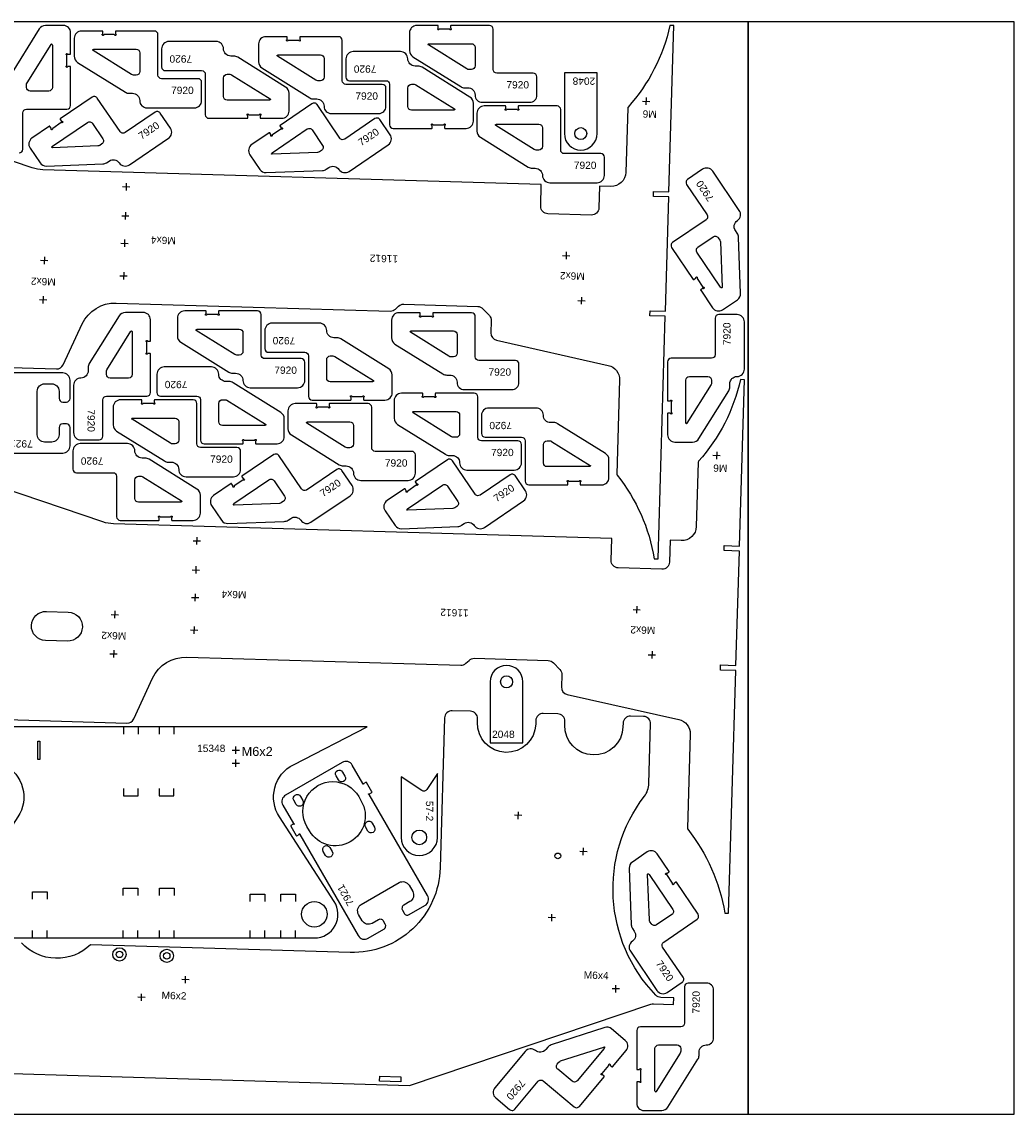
# Model space of a CAD drawing. Header units: millimetres. Extents: x 0 to 3000, y 0 to 1500.
# Tile 3 of 3: x 1637 to 3000, y 0 to 1500. Entities that reach past the tile are written whole.
import ezdxf

# ---------------------------------------------------------------- set-up
doc = ezdxf.new("R2010")
doc.units = ezdxf.units.MM
doc.header["$MEASUREMENT"] = 0
for name, color, linetype, true_color in [('CuttingLine', 18, 'Continuous', 0x000000), ('Gravír', 1, 'Continuous', 0xff0000), ('Offcut', 18, 'Continuous', 0x000000), ('Sheet', 18, 'Continuous', 0x000000)]:
    doc.layers.add(name, color=color, linetype=linetype, true_color=true_color)
doc.styles.add('Arial', font='txt', dxfattribs={"height": 0.2})

msp = doc.modelspace()

# ---------------------------------------------------------------- linework, layer by layer
at = {"color": 7, "true_color": 0xffffff}
for points in [[(1369.8, 1032.7), (1684.7, 1023.3, 0.2997), (1694, 1029.1), (1720.1, 1085.1, -0.2997), (1766.9, 1113.9), (2143.2, 1102.8, 0.198912), (2150.3, 1105.5), (2154.6, 1109.5, -0.198912), (2161.7, 1112.3), (2263.4, 1109.2, -0.198912), (2270.4, 1106.1), (2279.3, 1096.7, -0.198912), (2282, 1089.5), (2281.5, 1072.9, 0.359037), (2289.3, 1062.8), (2442.6, 1028.3, -0.359037), (2458.2, 1008.2), (2454.4, 878.9, 0.177176), (2454.8, 877.6, -0.128909), (2505.6, 762.5), (2511, 762.4), (2520.9, 1095.6), (2499.9, 1096.2), (2500.1, 1103.2), (2521.1, 1102.6), (2525.7, 1259.5), (2504.7, 1260.2), (2504.9, 1267.2), (2525.9, 1266.5), (2532.7, 1494.8), (2527.3, 1495, -0.128983), (2469.8, 1383, 0.177145), (2469.3, 1381.8), (2466.7, 1293.3, -0.414214), (2446.1, 1273.9), (2430.6, 1274.4), (2429.7, 1244.4, -0.414214), (2419.4, 1234.7), (2359.5, 1236.5, -0.414214), (2349.8, 1246.7), (2350.6, 1276.7), (1666.1, 1297, -0.074313), (1651.6, 1299.6), (1260.8, 1431.9, 0.074313)], [(1633.7, 1320, 0.414214), (1638.7, 1325), (1638.7, 1375, -0.414214), (1643.7, 1380), (1699.2, 1380, 0.414214), (1704.2, 1385), (1704.2, 1438, 0.414214), (1703.7, 1438.5), (1700.6, 1438.5, 0.317837), (1700.1, 1438.2, -1.585786), (1698.8, 1439.4, 0.317837), (1699.2, 1439.9), (1699.2, 1454.1, 0.317837), (1698.8, 1454.6, -1.585786), (1700.1, 1455.8, 0.317837), (1700.6, 1455.5), (1703.7, 1455.5, 0.414214), (1704.2, 1456), (1704.2, 1485, 0.414214), (1694.2, 1495), (1669.7, 1495, 0.258618), (1661.2, 1490.3), (1620.2, 1424.6, 0.140541)], [(1466.6, 546.4), (1781.5, 537, 0.2997), (1790.9, 542.8), (1816.9, 598.8, -0.2997), (1863.7, 627.6), (2240, 616.5, 0.198912), (2247.2, 619.2), (2251.4, 623.2, -0.198912), (2258.6, 626), (2360.2, 622.9, -0.198912), (2367.2, 619.8), (2376.1, 610.4, -0.198912), (2378.8, 603.2), (2378.3, 586.6, 0.359037), (2386.1, 576.5), (2539.5, 542, -0.359037), (2555.1, 521.9), (2551.3, 392.6, 0.177176), (2551.7, 391.3, -0.128909), (2602.5, 276.2), (2607.8, 276.1), (2617.7, 609.3), (2596.7, 609.9), (2596.9, 616.9), (2617.9, 616.3), (2622.6, 773.2), (2601.6, 773.9), (2601.8, 780.9), (2622.8, 780.2), (2629.5, 1008.5), (2624.1, 1008.7, -0.128983), (2566.7, 896.7, 0.177145), (2566.1, 895.5), (2563.5, 807, -0.414214), (2542.9, 787.6), (2527.4, 788.1), (2526.6, 758.1, -0.414214), (2516.3, 748.4), (2456.3, 750.2, -0.414214), (2446.6, 760.4), (2447.5, 790.4), (1763, 810.7, -0.074313), (1748.4, 813.3), (1357.6, 945.6, 0.074313)], [(1532.9, 907.9), (1693.4, 907.9, 0.414214), (1703.4, 917.9), (1703.4, 942.9, 0.414214), (1698.4, 947.9), (1693.4, 947.9, 0.414214), (1688.4, 942.9), (1688.4, 932.9, -0.414214), (1678.4, 922.9), (1668.4, 922.9, -0.414214), (1658.4, 932.9), (1658.4, 992.9, -0.414214), (1668.4, 1002.9), (1678.4, 1002.9, -0.414214), (1688.4, 992.9), (1688.4, 982.9, 0.414214), (1693.4, 977.9), (1698.4, 977.9, 0.414214), (1703.4, 982.9), (1703.4, 1007.9, 0.414214), (1693.4, 1017.9), (1533.2, 1017.9, 0.267949)], [(1501.7, 59.3), (2169.5, 39.5), (2501.1, 151.1, -0.088784), (2504.6, 151.6), (2532.4, 150.8), (2532.7, 159.8), (2514.8, 160.3, -0.195996), (2507.9, 163.4, -0.370573), (2492.2, 436.6, 0.156999), (2498.4, 454), (2500.8, 535.9, 0.414214), (2491.1, 546.2), (2473.3, 546.7, 0.414214), (2463, 537), (2462.8, 532, -1), (2382.9, 534.4), (2383, 539.4, 0.414214), (2373.3, 549.7), (2353.3, 550.3, 0.414214), (2343, 540.6), (2342.9, 535.6, -1), (2262.9, 538), (2263.1, 543, 0.414214), (2253.4, 553.2), (2228.2, 554, 0.414214), (2217.9, 544.3), (2211.8, 338.4, -0.414214), (2088.3, 222), (1731.6, 232.6, -0.421053), (1636.7, 235.4)]]:
    msp.add_lwpolyline(points, format="xyb", dxfattribs=at)
for points in [[(1709.2, 1452.9, 0.258618), (1713.9, 1444.4), (1779.5, 1403.4, 0.140541), (1784.8, 1401.9), (1789.2, 1401.9, -0.414214), (1799.2, 1391.9, 0.414214), (1809.2, 1381.9), (1874.2, 1381.9, 0.414214), (1884.2, 1391.9), (1884.2, 1416.9, 0.414214), (1879.2, 1421.9), (1829.2, 1421.9, -0.414214), (1824.2, 1426.9), (1824.2, 1482.4, 0.414214), (1819.2, 1487.4), (1766.2, 1487.4, 0.414214), (1765.7, 1486.9), (1765.7, 1483.8, 0.317837), (1766, 1483.3, -1.585786), (1764.7, 1482, 0.317837), (1764.2, 1482.4), (1750.1, 1482.4, 0.317837), (1749.6, 1482, -1.585786), (1748.3, 1483.3, 0.317837), (1748.7, 1483.8), (1748.7, 1486.9, 0.414214), (1748.2, 1487.4), (1719.2, 1487.4, 0.414214), (1709.2, 1477.4)], [(2169.6, 1460.5, 0.258618), (2174.3, 1452.1), (2240, 1411, 0.140541), (2245.3, 1409.5), (2249.6, 1409.5, -0.414214), (2259.6, 1399.5, 0.414214), (2269.6, 1389.5), (2334.6, 1389.5, 0.414214), (2344.6, 1399.5), (2344.6, 1424.5, 0.414214), (2339.6, 1429.5), (2289.6, 1429.5, -0.414214), (2284.6, 1434.5), (2284.6, 1490, 0.414214), (2279.6, 1495), (2226.6, 1495, 0.414214), (2226.1, 1494.5), (2226.1, 1491.4, 0.317837), (2226.4, 1490.9, -1.585786), (2225.2, 1489.7, 0.317837), (2224.7, 1490), (2210.5, 1490, 0.317837), (2210, 1489.7, -1.585786), (2208.8, 1490.9, 0.317837), (2209.1, 1491.4), (2209.1, 1494.5, 0.414214), (2208.6, 1495), (2179.6, 1495, 0.414214), (2169.6, 1485)], [(2004.2, 1402, 0.258618), (1999.5, 1410.5), (1933.8, 1451.5, 0.140541), (1928.5, 1453), (1924.2, 1453, -0.414214), (1914.2, 1463, 0.414214), (1904.2, 1473), (1839.2, 1473, 0.414214), (1829.2, 1463), (1829.2, 1438, 0.414214), (1834.2, 1433), (1884.2, 1433, -0.414214), (1889.2, 1428), (1889.2, 1372.5, 0.414214), (1894.2, 1367.5), (1947.2, 1367.5, 0.414214), (1947.7, 1368), (1947.7, 1371.1, 0.317837), (1947.3, 1371.6, -1.585786), (1948.6, 1372.9, 0.317837), (1949.1, 1372.5), (1963.2, 1372.5, 0.317837), (1963.7, 1372.9, -1.585786), (1965, 1371.6, 0.317837), (1964.7, 1371.1), (1964.7, 1368, 0.414214), (1965.2, 1367.5), (1994.2, 1367.5, 0.414214), (2004.2, 1377.5)], [(1962.3, 1445.1, 0.258618), (1967, 1436.7), (2032.7, 1395.6, 0.140541), (2038, 1394.1), (2042.3, 1394.1, -0.414214), (2052.3, 1384.1, 0.414214), (2062.3, 1374.1), (2127.3, 1374.1, 0.414214), (2137.3, 1384.1), (2137.3, 1409.1, 0.414214), (2132.3, 1414.1), (2082.3, 1414.1, -0.414214), (2077.3, 1419.1), (2077.3, 1474.6, 0.414214), (2072.3, 1479.6), (2019.3, 1479.6, 0.414214), (2018.8, 1479.1), (2018.8, 1476, 0.317837), (2019.1, 1475.5, -1.585786), (2017.8, 1474.3, 0.317837), (2017.4, 1474.6), (2003.2, 1474.6, 0.317837), (2002.7, 1474.3, -1.585786), (2001.4, 1475.5, 0.317837), (2001.8, 1476), (2001.8, 1479.1, 0.414214), (2001.3, 1479.6), (1972.3, 1479.6, 0.414214), (1962.3, 1469.6)], [(2194.9, 1469, -0.270547), (2196.6, 1470), (2254.6, 1470, -0.414214), (2259.6, 1465), (2259.6, 1439.5, -0.414214), (2254.6, 1434.5), (2251, 1434.5, -0.140541), (2248.4, 1435.3), (2195.5, 1468.3, -0.125244)], [(1678.1, 1469.7, -0.270547), (1679.2, 1468), (1679.2, 1410, -0.414214), (1674.2, 1405), (1648.7, 1405, -0.414214), (1643.7, 1410), (1643.7, 1413.6, -0.140541), (1644.4, 1416.2), (1677.4, 1469.1, -0.125244)], [(1734.4, 1461.4, -0.270547), (1736.2, 1462.4), (1794.2, 1462.4, -0.414214), (1799.2, 1457.4), (1799.2, 1431.9, -0.414214), (1794.2, 1426.9), (1790.6, 1426.9, -0.140541), (1787.9, 1427.6), (1735.1, 1460.6, -0.125244)], [(2257.3, 1388.2, 0.258618), (2252.6, 1396.7), (2186.9, 1437.7, 0.140541), (2181.6, 1439.2), (2177.3, 1439.2, -0.414214), (2167.3, 1449.2, 0.414214), (2157.3, 1459.2), (2092.3, 1459.2, 0.414214), (2082.3, 1449.2), (2082.3, 1424.2, 0.414214), (2087.3, 1419.2), (2137.3, 1419.2, -0.414214), (2142.3, 1414.2), (2142.3, 1358.7, 0.414214), (2147.3, 1353.7), (2200.3, 1353.7, 0.414214), (2200.8, 1354.2), (2200.8, 1357.3, 0.317837), (2200.4, 1357.8, -1.585786), (2201.7, 1359.1, 0.317837), (2202.2, 1358.7), (2216.4, 1358.7, 0.317837), (2216.8, 1359.1, -1.585786), (2218.1, 1357.8, 0.317837), (2217.8, 1357.3), (2217.8, 1354.2, 0.414214), (2218.3, 1353.7), (2247.3, 1353.7, 0.414214), (2257.3, 1363.7)], [(1987.5, 1453.6, -0.270547), (1989.3, 1454.6), (2047.3, 1454.6, -0.414214), (2052.3, 1449.6), (2052.3, 1424.1, -0.414214), (2047.3, 1419.1), (2043.7, 1419.1, -0.140541), (2041, 1419.9), (1988.2, 1452.9, -0.125244)], [(1978.9, 1393.5, -0.270547), (1977.2, 1392.5), (1919.2, 1392.5, -0.414214), (1914.2, 1397.5), (1914.2, 1423, -0.414214), (1919.2, 1428), (1922.7, 1428, -0.140541), (1925.4, 1427.3), (1978.2, 1394.3, -0.125244)], [(2427.3, 1430.2), (2382.3, 1430.2), (2382.3, 1346.5, 1), (2427.3, 1346.5)], [(2232, 1379.7, -0.270547), (2230.3, 1378.7), (2172.3, 1378.7, -0.414214), (2167.3, 1383.7), (2167.3, 1409.2, -0.414214), (2172.3, 1414.2), (2175.9, 1414.2, -0.140541), (2178.5, 1413.5), (2231.3, 1380.5, -0.125244)], [(1662.3, 1306.3, 0.258618), (1670.9, 1301.9), (1748.3, 1304.8, 0.140541), (1753.6, 1306.5), (1757.1, 1308.9, -0.414214), (1771, 1306.3, 0.414214), (1784.9, 1303.6), (1838.7, 1340.1, 0.414214), (1841.4, 1354), (1827.3, 1374.7, 0.414214), (1820.4, 1376), (1779, 1347.9, -0.414214), (1772.1, 1349.3), (1740.9, 1395.2, 0.414214), (1734, 1396.5), (1690.1, 1366.8, 0.414214), (1690, 1366.1), (1691.7, 1363.5, 0.317837), (1692.3, 1363.3, -1.585786), (1691.9, 1361.6, 0.317837), (1691.3, 1361.6), (1679.6, 1353.6, 0.317837), (1679.4, 1353.1, -1.585786), (1677.6, 1353.4, 0.317837), (1677.6, 1354), (1675.9, 1356.5, 0.414214), (1675.2, 1356.7), (1651.2, 1340.4, 0.414214), (1648.6, 1326.5)], [(1964, 1297.3, 0.258618), (1972.7, 1293), (2050.1, 1295.9, 0.140541), (2055.3, 1297.6), (2058.9, 1300, -0.414214), (2072.8, 1297.3, 0.414214), (2086.7, 1294.7), (2140.5, 1331.2, 0.414214), (2143.1, 1345), (2129.1, 1365.7, 0.414214), (2122.1, 1367.1), (2080.8, 1339, -0.414214), (2073.8, 1340.3), (2042.7, 1386.3, 0.414214), (2035.7, 1387.6), (1991.9, 1357.8, 0.414214), (1991.7, 1357.2), (1993.5, 1354.6, 0.317837), (1994, 1354.4, -1.585786), (1993.7, 1352.6, 0.317837), (1993.1, 1352.6), (1981.4, 1344.7, 0.317837), (1981.2, 1344.1, -1.585786), (1979.4, 1344.5, 0.317837), (1979.4, 1345.1), (1977.7, 1347.6, 0.414214), (1977, 1347.7), (1953, 1331.5, 0.414214), (1950.3, 1317.6)], [(2262.3, 1350, 0.258618), (2267, 1341.6), (2332.7, 1300.5, 0.140541), (2338, 1299), (2342.3, 1299, -0.414214), (2352.3, 1289, 0.414214), (2362.3, 1279), (2427.3, 1279, 0.414214), (2437.3, 1289), (2437.3, 1314, 0.414214), (2432.3, 1319), (2382.3, 1319, -0.414214), (2377.3, 1324), (2377.3, 1379.5, 0.414214), (2372.3, 1384.5), (2319.3, 1384.5, 0.414214), (2318.8, 1384), (2318.8, 1380.9, 0.317837), (2319.1, 1380.4, -1.585786), (2317.8, 1379.2, 0.317837), (2317.4, 1379.5), (2303.2, 1379.5, 0.317837), (2302.7, 1379.2, -1.585786), (2301.4, 1380.4, 0.317837), (2301.8, 1380.9), (2301.8, 1384, 0.414214), (2301.3, 1384.5), (2272.3, 1384.5, 0.414214), (2262.3, 1374.5)], [(1678.4, 1327.4, -0.270547), (1679.3, 1329.3), (1727.3, 1361.8, -0.414214), (1734.3, 1360.5), (1748.6, 1339.4, -0.414214), (1747.2, 1332.4), (1744.3, 1330.4, -0.140541), (1741.7, 1329.6), (1679.4, 1327.2, -0.125244)], [(1980.2, 1318.5, -0.270547), (1981.1, 1320.3), (2029.1, 1352.9, -0.414214), (2036, 1351.5), (2050.3, 1330.4, -0.414214), (2049, 1323.5), (2046, 1321.5, -0.140541), (2043.4, 1320.6), (1981.2, 1318.3, -0.125244)], [(2287.5, 1358.5, -0.270547), (2289.3, 1359.5), (2347.3, 1359.5, -0.414214), (2352.3, 1354.5), (2352.3, 1329, -0.414214), (2347.3, 1324), (2343.7, 1324, -0.140541), (2341, 1324.8), (2288.2, 1357.8, -0.125244)], [(2619.9, 1118.4, 0.258618), (2624.3, 1127.1), (2621.4, 1204.5, 0.140541), (2619.6, 1209.7), (2617.2, 1213.3, -0.414214), (2619.9, 1227.2, 0.414214), (2622.5, 1241.1), (2586.1, 1294.9, 0.414214), (2572.2, 1297.5), (2551.5, 1283.5, 0.414214), (2550.1, 1276.6), (2578.2, 1235.2, -0.414214), (2576.9, 1228.2), (2530.9, 1197.1, 0.414214), (2529.6, 1190.1), (2559.4, 1146.3, 0.414214), (2560.1, 1146.1), (2562.6, 1147.9, 0.317837), (2562.8, 1148.4, -1.585786), (2564.6, 1148.1, 0.317837), (2564.6, 1147.5), (2572.5, 1135.8, 0.317837), (2573.1, 1135.6, -1.585786), (2572.7, 1133.8, 0.317837), (2572.2, 1133.8), (2569.6, 1132.1, 0.414214), (2569.5, 1131.4), (2585.7, 1107.4, 0.414214), (2599.6, 1104.7)], [(2598.7, 1134.6, -0.270547), (2596.9, 1135.5), (2564.3, 1183.5, -0.414214), (2565.7, 1190.4), (2586.8, 1204.7, -0.414214), (2593.7, 1203.4), (2595.7, 1200.4, -0.140541), (2596.6, 1197.8), (2598.9, 1135.6, -0.125244)], [(1779.4, 1100.9, 0.258618), (1770.9, 1096.2), (1729.9, 1030.6, 0.140541), (1728.4, 1025.3), (1728.4, 1020.9, -0.414214), (1718.4, 1010.9, 0.414214), (1708.4, 1000.9), (1708.4, 935.9, 0.414214), (1718.4, 925.9), (1743.4, 925.9, 0.414214), (1748.4, 930.9), (1748.4, 980.9, -0.414214), (1753.4, 985.9), (1808.9, 985.9, 0.414214), (1813.9, 990.9), (1813.9, 1043.9, 0.414214), (1813.4, 1044.4), (1810.3, 1044.4, 0.317837), (1809.8, 1044.1, -1.585786), (1808.5, 1045.4, 0.317837), (1808.9, 1045.9), (1808.9, 1060, 0.317837), (1808.5, 1060.5, -1.585786), (1809.8, 1061.8, 0.317837), (1810.3, 1061.4), (1813.4, 1061.4, 0.414214), (1813.9, 1061.9), (1813.9, 1090.9, 0.414214), (1803.9, 1100.9)], [(1850.9, 1068.6, 0.258618), (1855.6, 1060.1), (1921.3, 1019.1, 0.140541), (1926.6, 1017.5), (1930.9, 1017.5, -0.414214), (1940.9, 1007.5, 0.414214), (1950.9, 997.5), (2015.9, 997.5, 0.414214), (2025.9, 1007.5), (2025.9, 1032.5, 0.414214), (2020.9, 1037.5), (1970.9, 1037.5, -0.414214), (1965.9, 1042.5), (1965.9, 1098, 0.414214), (1960.9, 1103), (1907.9, 1103, 0.414214), (1907.4, 1102.5), (1907.4, 1099.4, 0.317837), (1907.7, 1099, -1.585786), (1906.5, 1097.7, 0.317837), (1906, 1098), (1891.8, 1098, 0.317837), (1891.3, 1097.7, -1.585786), (1890.1, 1099, 0.317837), (1890.4, 1099.4), (1890.4, 1102.5, 0.414214), (1889.9, 1103), (1860.9, 1103, 0.414214), (1850.9, 1093)], [(2145, 1066.1, 0.258618), (2149.7, 1057.6), (2215.4, 1016.6, 0.140541), (2220.7, 1015), (2225, 1015, -0.414214), (2235, 1005, 0.414214), (2245, 995), (2310, 995, 0.414214), (2320, 1005), (2320, 1030, 0.414214), (2315, 1035), (2265, 1035, -0.414214), (2260, 1040), (2260, 1095.5, 0.414214), (2255, 1100.5), (2202, 1100.5, 0.414214), (2201.5, 1100), (2201.5, 1097, 0.317837), (2201.8, 1096.5, -1.585786), (2200.5, 1095.2, 0.317837), (2200.1, 1095.5), (2185.9, 1095.5, 0.317837), (2185.4, 1095.2, -1.585786), (2184.1, 1096.5, 0.317837), (2184.5, 1097), (2184.5, 1100, 0.414214), (2184, 1100.5), (2155, 1100.5, 0.414214), (2145, 1090.5)], [(2558.5, 923, 0.258618), (2567, 927.7), (2608, 993.4, 0.140541), (2609.5, 998.7), (2609.5, 1003, -0.414214), (2619.5, 1013, 0.414214), (2629.5, 1023), (2629.5, 1088, 0.414214), (2619.5, 1098), (2594.5, 1098, 0.414214), (2589.5, 1093), (2589.5, 1043, -0.414214), (2584.5, 1038), (2529, 1038, 0.414214), (2524, 1033), (2524, 980, 0.414214), (2524.5, 979.5), (2527.6, 979.5, 0.317837), (2528.1, 979.8, -1.585786), (2529.4, 978.5, 0.317837), (2529, 978.1), (2529, 963.9, 0.317837), (2529.4, 963.4, -1.585786), (2528.1, 962.1, 0.317837), (2527.6, 962.5), (2524.5, 962.5, 0.414214), (2524, 962), (2524, 933, 0.414214), (2534, 923)], [(2145.9, 1015.1, 0.258618), (2141.2, 1023.6), (2075.5, 1064.7, 0.140541), (2070.2, 1066.2), (2065.9, 1066.2, -0.414214), (2055.9, 1076.2, 0.414214), (2045.9, 1086.2), (1980.9, 1086.2, 0.414214), (1970.9, 1076.2), (1970.9, 1051.2, 0.414214), (1975.9, 1046.2), (2025.9, 1046.2, -0.414214), (2030.9, 1041.2), (2030.9, 985.7, 0.414214), (2035.9, 980.7), (2088.9, 980.7, 0.414214), (2089.4, 981.2), (2089.4, 984.3, 0.317837), (2089.1, 984.7, -1.585786), (2090.3, 986, 0.317837), (2090.8, 985.7), (2105, 985.7, 0.317837), (2105.5, 986, -1.585786), (2106.7, 984.7, 0.317837), (2106.4, 984.3), (2106.4, 981.2, 0.414214), (2106.9, 980.7), (2135.9, 980.7, 0.414214), (2145.9, 990.7)], [(1787.9, 1075.7, -0.270547), (1788.9, 1073.9), (1788.9, 1015.9, -0.414214), (1783.9, 1010.9), (1758.4, 1010.9, -0.414214), (1753.4, 1015.9), (1753.4, 1019.5, -0.140541), (1754.1, 1022.2), (1787.1, 1075, -0.125244)], [(1876.2, 1077, -0.270547), (1877.9, 1078), (1935.9, 1078, -0.414214), (1940.9, 1073), (1940.9, 1047.5, -0.414214), (1935.9, 1042.5), (1932.3, 1042.5, -0.140541), (1929.7, 1043.3), (1876.8, 1076.3, -0.125244)], [(2170.2, 1074.5, -0.270547), (2172, 1075.5), (2230, 1075.5, -0.414214), (2235, 1070.5), (2235, 1045, -0.414214), (2230, 1040), (2226.4, 1040, -0.140541), (2223.7, 1040.8), (2170.9, 1073.8, -0.125244)], [(2120.6, 1006.7, -0.270547), (2118.9, 1005.7), (2060.9, 1005.7, -0.414214), (2055.9, 1010.7), (2055.9, 1036.2, -0.414214), (2060.9, 1041.2), (2064.5, 1041.2, -0.140541), (2067.1, 1040.4), (2120, 1007.4, -0.125244)], [(1997.7, 955, 0.258618), (1993, 963.5), (1927.3, 1004.5, 0.140541), (1922, 1006.1), (1917.7, 1006.1, -0.414214), (1907.7, 1016.1, 0.414214), (1897.7, 1026.1), (1832.7, 1026.1, 0.414214), (1822.7, 1016.1), (1822.7, 991.1, 0.414214), (1827.7, 986.1), (1877.7, 986.1, -0.414214), (1882.7, 981.1), (1882.7, 925.6, 0.414214), (1887.7, 920.6), (1940.7, 920.6, 0.414214), (1941.2, 921.1), (1941.2, 924.2, 0.317837), (1940.9, 924.6, -1.585786), (1942.2, 925.9, 0.317837), (1942.6, 925.6), (1956.8, 925.6, 0.317837), (1957.3, 925.9, -1.585786), (1958.6, 924.6, 0.317837), (1958.2, 924.2), (1958.2, 921.1, 0.414214), (1958.7, 920.6), (1987.7, 920.6, 0.414214), (1997.7, 930.6)], [(2550, 948.2, -0.270547), (2549, 950), (2549, 1008, -0.414214), (2554, 1013), (2579.5, 1013, -0.414214), (2584.5, 1008), (2584.5, 1004.4, -0.140541), (2583.8, 1001.8), (2550.7, 948.9, -0.125244)], [(2148.5, 955.6, 0.258618), (2153.2, 947.1), (2218.9, 906.1, 0.140541), (2224.2, 904.5), (2228.5, 904.5, -0.414214), (2238.5, 894.5, 0.414214), (2248.5, 884.5), (2313.5, 884.5, 0.414214), (2323.5, 894.5), (2323.5, 919.5, 0.414214), (2318.5, 924.5), (2268.5, 924.5, -0.414214), (2263.5, 929.5), (2263.5, 985, 0.414214), (2258.5, 990), (2205.5, 990, 0.414214), (2205, 989.5), (2205, 986.5, 0.317837), (2205.4, 986, -1.585786), (2204.1, 984.7, 0.317837), (2203.6, 985), (2189.4, 985, 0.317837), (2189, 984.7, -1.585786), (2187.7, 986, 0.317837), (2188, 986.5), (2188, 989.5, 0.414214), (2187.5, 990), (2158.5, 990, 0.414214), (2148.5, 980)], [(1762.7, 946.5, 0.258618), (1767.4, 938), (1833.1, 897, 0.140541), (1838.4, 895.4), (1842.7, 895.4, -0.414214), (1852.7, 885.4, 0.414214), (1862.7, 875.4), (1927.7, 875.4, 0.414214), (1937.7, 885.4), (1937.7, 910.4, 0.414214), (1932.7, 915.4), (1882.7, 915.4, -0.414214), (1877.7, 920.4), (1877.7, 975.9, 0.414214), (1872.7, 980.9), (1819.7, 980.9, 0.414214), (1819.2, 980.4), (1819.2, 977.4, 0.317837), (1819.6, 976.9, -1.585786), (1818.3, 975.6, 0.317837), (1817.8, 975.9), (1803.6, 975.9, 0.317837), (1803.2, 975.6, -1.585786), (1801.9, 976.9, 0.317837), (1802.2, 977.4), (1802.2, 980.4, 0.414214), (1801.7, 980.9), (1772.7, 980.9, 0.414214), (1762.7, 970.9)], [(1972.5, 946.6, -0.270547), (1970.7, 945.6), (1912.7, 945.6, -0.414214), (1907.7, 950.6), (1907.7, 976.1, -0.414214), (1912.7, 981.1), (1916.3, 981.1, -0.140541), (1919, 980.3), (1971.8, 947.3, -0.125244)], [(2002.7, 941.2, 0.258618), (2007.4, 932.7), (2073.1, 891.7, 0.140541), (2078.4, 890.2), (2082.7, 890.2, -0.414214), (2092.7, 880.2, 0.414214), (2102.7, 870.2), (2167.7, 870.2, 0.414214), (2177.7, 880.2), (2177.7, 905.2, 0.414214), (2172.7, 910.2), (2122.7, 910.2, -0.414214), (2117.7, 915.2), (2117.7, 970.7, 0.414214), (2112.7, 975.7), (2059.7, 975.7, 0.414214), (2059.2, 975.2), (2059.2, 972.1, 0.317837), (2059.6, 971.6, -1.585786), (2058.3, 970.3, 0.317837), (2057.8, 970.7), (2043.6, 970.7, 0.317837), (2043.2, 970.3, -1.585786), (2041.9, 971.6, 0.317837), (2042.2, 972.1), (2042.2, 975.2, 0.414214), (2041.7, 975.7), (2012.7, 975.7, 0.414214), (2002.7, 965.7)], [(2173.8, 964, -0.270547), (2175.5, 965), (2233.5, 965, -0.414214), (2238.5, 960), (2238.5, 934.5, -0.414214), (2233.5, 929.5), (2229.9, 929.5, -0.140541), (2227.3, 930.3), (2174.5, 963.3, -0.125244)], [(2443.5, 898.6, 0.258618), (2438.8, 907.1), (2373.1, 948.2, 0.140541), (2367.8, 949.7), (2363.5, 949.7, -0.414214), (2353.5, 959.7, 0.414214), (2343.5, 969.7), (2278.5, 969.7, 0.414214), (2268.5, 959.7), (2268.5, 934.7, 0.414214), (2273.5, 929.7), (2323.5, 929.7, -0.414214), (2328.5, 924.7), (2328.5, 869.2, 0.414214), (2333.5, 864.2), (2386.5, 864.2, 0.414214), (2387, 864.7), (2387, 867.8, 0.317837), (2386.7, 868.2, -1.585786), (2388, 869.5, 0.317837), (2388.4, 869.2), (2402.6, 869.2, 0.317837), (2403.1, 869.5, -1.585786), (2404.4, 868.2, 0.317837), (2404, 867.8), (2404, 864.7, 0.414214), (2404.5, 864.2), (2433.5, 864.2, 0.414214), (2443.5, 874.2)], [(1788, 954.9, -0.270547), (1789.7, 955.9), (1847.7, 955.9, -0.414214), (1852.7, 950.9), (1852.7, 925.4, -0.414214), (1847.7, 920.4), (1844.1, 920.4, -0.140541), (1841.5, 921.2), (1788.7, 954.2, -0.125244)], [(2028, 949.7, -0.270547), (2029.7, 950.7), (2087.7, 950.7, -0.414214), (2092.7, 945.7), (2092.7, 920.2, -0.414214), (2087.7, 915.2), (2084.1, 915.2, -0.140541), (2081.5, 915.9), (2028.7, 948.9, -0.125244)], [(1882.4, 849.9, 0.258618), (1877.7, 858.4), (1812, 899.4, 0.140541), (1806.7, 900.9), (1802.4, 900.9, -0.414214), (1792.4, 910.9, 0.414214), (1782.4, 920.9), (1717.4, 920.9, 0.414214), (1707.4, 910.9), (1707.4, 885.9, 0.414214), (1712.4, 880.9), (1762.4, 880.9, -0.414214), (1767.4, 875.9), (1767.4, 820.4, 0.414214), (1772.4, 815.4), (1825.4, 815.4, 0.414214), (1825.9, 815.9), (1825.9, 819, 0.317837), (1825.6, 819.5, -1.585786), (1826.8, 820.8, 0.317837), (1827.3, 820.4), (1841.5, 820.4, 0.317837), (1842, 820.8, -1.585786), (1843.2, 819.5, 0.317837), (1842.9, 819), (1842.9, 815.9, 0.414214), (1843.4, 815.4), (1872.4, 815.4, 0.414214), (1882.4, 825.4)], [(2418.3, 890.2, -0.270547), (2416.5, 889.2), (2358.5, 889.2, -0.414214), (2353.5, 894.2), (2353.5, 919.7, -0.414214), (2358.5, 924.7), (2362.1, 924.7, -0.140541), (2364.8, 923.9), (2417.6, 890.9, -0.125244)], [(1911.6, 815.5, 0.258618), (1920.2, 811.1), (1997.6, 814, 0.140541), (2002.9, 815.7), (2006.5, 818.1, -0.414214), (2020.3, 815.5, 0.414214), (2034.2, 812.8), (2088, 849.3, 0.414214), (2090.7, 863.2), (2076.7, 883.9, 0.414214), (2069.7, 885.2), (2028.3, 857.1, -0.414214), (2021.4, 858.5), (1990.2, 904.4, 0.414214), (1983.3, 905.7), (1939.4, 876, 0.414214), (1939.3, 875.3), (1941, 872.7, 0.317837), (1941.6, 872.5, -1.585786), (1941.2, 870.7, 0.317837), (1940.7, 870.8), (1928.9, 862.8, 0.317837), (1928.7, 862.3, -1.585786), (1926.9, 862.6, 0.317837), (1927, 863.2), (1925.2, 865.7, 0.414214), (1924.5, 865.9), (1900.5, 849.6, 0.414214), (1897.9, 835.7)], [(2149.9, 808.4, 0.258618), (2158.5, 804), (2235.9, 806.9, 0.140541), (2241.1, 808.6), (2244.7, 811.1, -0.414214), (2258.6, 808.4, 0.414214), (2272.5, 805.7), (2326.3, 842.2, 0.414214), (2329, 856.1), (2314.9, 876.8, 0.414214), (2308, 878.1), (2266.6, 850.1, -0.414214), (2259.7, 851.4), (2228.5, 897.3, 0.414214), (2221.6, 898.7), (2177.7, 868.9, 0.414214), (2177.6, 868.2), (2179.3, 865.7, 0.317837), (2179.8, 865.5, -1.585786), (2179.5, 863.7, 0.317837), (2178.9, 863.7), (2167.2, 855.7, 0.317837), (2167, 855.2, -1.585786), (2165.2, 855.5, 0.317837), (2165.2, 856.1), (2163.5, 858.7, 0.414214), (2162.8, 858.8), (2138.8, 842.5, 0.414214), (2136.1, 828.6)], [(1857.1, 841.5, -0.270547), (1855.4, 840.4), (1797.4, 840.4, -0.414214), (1792.4, 845.4), (1792.4, 870.9, -0.414214), (1797.4, 875.9), (1801, 875.9, -0.140541), (1803.6, 875.2), (1856.5, 842.2, -0.125244)], [(1927.8, 836.6, -0.270547), (1928.6, 838.4), (1976.6, 871, -0.414214), (1983.6, 869.7), (1997.9, 848.6, -0.414214), (1996.6, 841.6), (1993.6, 839.6, -0.140541), (1991, 838.7), (1928.7, 836.4, -0.125244)], [(2166, 829.6, -0.270547), (2166.9, 831.4), (2214.9, 863.9, -0.414214), (2221.8, 862.6), (2236.2, 841.5, -0.414214), (2234.8, 834.6), (2231.9, 832.6, -0.140541), (2229.2, 831.7), (2167, 829.4, -0.125244)], [(1701, 689.5, -1), (1699.8, 649.5), (1669.8, 650.4, -1), (1671, 690.4)], [(2280.4, 510), (2325.4, 510), (2325.4, 593.7, 1), (2280.4, 593.7)], [(1846, 532), (1511.5, 532), (1612.8, 479.9, -0.443873), (1631.9, 408.2), (1556.7, 292.2, 0.594692), (1584, 242), (2039, 242, 0.594692), (2066.2, 292.2), (1991, 408.2, -0.443873), (2010.1, 479.9), (2111.5, 532)], [(2190.8, 286.5, 0.414214), (2194.5, 300.2), (2114.4, 438.9, 0.267949), (2114, 439.1, -1.303225), (2114.2, 440, 0.267949), (2114.7, 440), (2117.9, 441.9, 0.414214), (2118.1, 442.5), (2110.6, 455.5, 0.414214), (2109.9, 455.7), (2106.7, 453.9, 0.267949), (2106.5, 453.5, -1.303225), (2105.5, 453.7, 0.267949), (2105.5, 454.2), (2091, 479.4, 0.414214), (2077.3, 483.1), (1999.4, 438.1, 0.414214), (1995.7, 424.4), (2010.3, 399.2, 0.267949), (2010.7, 399, -1.303225), (2010.5, 398, 0.267949), (2010, 398), (2006.8, 396.2, 0.414214), (2006.6, 395.5), (2014.1, 382.5, 0.414214), (2014.8, 382.4), (2018, 384.2, 0.267949), (2018.2, 384.6, -1.732051), (2019, 384.2), (2099.2, 245.2, 0.414214), (2112.9, 241.5), (2134.5, 254, 0.414214), (2136.4, 260.8), (2133.9, 265.2, 0.414214), (2127, 267), (2118.4, 262, -0.414214), (2104.7, 265.7), (2099.7, 274.3, -0.414214), (2103.4, 288), (2155.3, 318, -0.414214), (2169, 314.3), (2174, 305.7, -0.414214), (2170.3, 292), (2161.7, 287, 0.414214), (2159.8, 280.2), (2162.3, 275.8, 0.414214), (2169.2, 274)], [(2081, 464.2, -1), (2071.9, 458.9), (2068.7, 464.6, -1), (2077.8, 469.8)], [(2208, 467.8), (2193.4, 445.7, -0.414213), (2186.5, 444.3), (2158, 463.2), (2158, 380, 1), (2208, 380)], [(2103.4, 430, -1), (2032.3, 389), (2028.8, 395.1, -1), (2099.9, 436.1)], [(2023, 430.7, -1), (2013.9, 425.4), (2010.7, 431.1, -1), (2019.8, 436.3)], [(2121.5, 394, -1), (2112.4, 388.8), (2109.2, 394.4, -1), (2118.3, 399.7)], [(2063.5, 360.5, -1), (2054.4, 355.3), (2051.2, 360.9, -1), (2060.3, 366.2)], [(2475.7, 346.2, 0.258618), (2471.3, 337.6), (2474.2, 260.2, 0.140541), (2475.9, 254.9), (2478.3, 251.4, -0.414214), (2475.7, 237.5, 0.414214), (2473, 223.6), (2509.5, 169.8, 0.414214), (2523.4, 167.1), (2544.1, 181.2, 0.414214), (2545.4, 188.1), (2517.3, 229.5, -0.414214), (2518.7, 236.4), (2564.6, 267.6, 0.414214), (2565.9, 274.5), (2536.2, 318.4, 0.414214), (2535.5, 318.5), (2532.9, 316.8, 0.317837), (2532.7, 316.3, -1.585786), (2531, 316.6, 0.317837), (2531, 317.2), (2523, 328.9, 0.317837), (2522.5, 329.1, -1.585786), (2522.8, 330.9, 0.317837), (2523.4, 330.9), (2526, 332.6, 0.414214), (2526.1, 333.3), (2509.8, 357.3, 0.414214), (2495.9, 360)], [(2496.8, 330.1, -0.270547), (2498.7, 329.2), (2531.2, 281.2, -0.414214), (2529.9, 274.2), (2508.8, 259.9, -0.414214), (2501.8, 261.3), (2499.8, 264.2, -0.140541), (2499, 266.8), (2496.6, 329.1, -0.125244)], [(2516.1, 5, 0.258618), (2524.6, 9.7), (2565.7, 75.4, 0.140541), (2567.2, 80.7), (2567.2, 85, -0.414214), (2577.2, 95, 0.414214), (2587.2, 105), (2587.2, 170, 0.414214), (2577.2, 180), (2552.2, 180, 0.414214), (2547.2, 175), (2547.2, 125, -0.414214), (2542.2, 120), (2486.7, 120, 0.414214), (2481.7, 115), (2481.7, 62, 0.414214), (2482.2, 61.5), (2485.3, 61.5, 0.317837), (2485.7, 61.8, -1.585786), (2487, 60.6, 0.317837), (2486.7, 60.1), (2486.7, 45.9, 0.317837), (2487, 45.4, -1.585786), (2485.7, 44.2, 0.317837), (2485.3, 44.5), (2482.2, 44.5, 0.414214), (2481.7, 44), (2481.7, 15, 0.414214), (2491.7, 5)], [(2447.2, 117.1, 0.258618), (2437.7, 118.9), (2364.1, 95, 0.140541), (2359.5, 91.9), (2356.7, 88.6, -0.414214), (2342.6, 87.4, 0.414214), (2328.5, 86.1), (2286.8, 36.3, 0.414214), (2288, 22.2), (2307.1, 6.2, 0.414214), (2314.2, 6.8), (2346.3, 45.1, -0.414214), (2353.4, 45.7), (2395.9, 10, 0.414214), (2402.9, 10.7), (2437, 51.3, 0.414214), (2436.9, 52), (2434.6, 53.9, 0.317837), (2434, 54, -1.585786), (2433.8, 55.8, 0.317837), (2434.4, 55.9), (2443.5, 66.8, 0.317837), (2443.5, 67.4, -1.585786), (2445.3, 67.5, 0.317837), (2445.5, 67), (2447.9, 65, 0.414214), (2448.6, 65), (2467.2, 87.3, 0.414214), (2466, 101.3)], [(2437.5, 92.3, -0.270547), (2437.1, 90.3), (2399.8, 45.9, -0.414214), (2392.8, 45.3), (2373.3, 61.6, -0.414214), (2372.6, 68.7), (2374.9, 71.4, -0.140541), (2377.2, 73), (2436.5, 92.2, -0.125244)], [(2507.7, 30.3, -0.270547), (2506.7, 32), (2506.7, 90, -0.414214), (2511.7, 95), (2537.2, 95, -0.414214), (2542.2, 90), (2542.2, 86.4, -0.140541), (2541.4, 83.8), (2508.4, 30.9, -0.125244)]]:
    msp.add_lwpolyline(points, format="xyb", close=True, dxfattribs=at)
at = {"color": 1, "true_color": 0xff0000}
for points in [[(1777, 532), (1777, 522)], [(1797, 532), (1797, 522)], [(1826, 532), (1826, 522)], [(1846, 532), (1846, 522)], [(1926, 500), (1936, 500)], [(1931, 495), (1931, 505)], [(1926, 482), (1936, 482)], [(1931, 477), (1931, 487)], [(1777, 447), (1777, 437), (1797, 437), (1797, 447)], [(1826, 447), (1826, 437), (1846, 437), (1846, 447)], [(1652, 295.3), (1652, 305.3), (1672, 305.3), (1672, 295.3)], [(1776.5, 300.2), (1776.5, 310.2), (1796.5, 310.2), (1796.5, 300.2)], [(1826.5, 300.2), (1826.5, 310.2), (1846.5, 310.2), (1846.5, 300.2)], [(1951, 292), (1951, 302), (1971, 302), (1971, 292)], [(1951, 302), (1971, 302)], [(1993, 292), (1993, 302), (2013, 302), (2013, 292)], [(1652, 242), (1652, 252)], [(1672, 242), (1672, 252)], [(1776.5, 242), (1776.5, 252)], [(1796.5, 242), (1796.5, 252)], [(1826.5, 242), (1826.5, 252)], [(1846.5, 242), (1846.5, 252)], [(1951, 242.2), (1951, 252.2)], [(1971, 242), (1971, 252)], [(1993, 242), (1993, 252)], [(2013, 242), (2013, 252)]]:
    msp.add_lwpolyline(points, dxfattribs=at)
msp.add_lwpolyline([(1659, 512), (1662, 512), (1662, 487), (1659, 487)], close=True, dxfattribs=at)
at = {"color": 7, "true_color": 0xffffff}
msp.add_lwpolyline([(2128.6, 45.2), (2128.8, 52.2), (2157.8, 51.4), (2157.6, 44.4)], close=True, dxfattribs=at)
for centre, radius in [((2404.8, 1346.5), 8.25), ((2302.9, 593.7), 8.25), ((2183, 380), 10.1), ((2373.3, 354.6), 4), ((2039, 274.5), 17.5), ((1771.3, 219.4), 4.5), ((1836.2, 217.4), 4.5)]:
    msp.add_circle(centre, radius, dxfattribs=at)
at = {"layer": 'CuttingLine', "color": 18, "true_color": 0x000000}
msp.add_lwpolyline([(2634.5, 0), (2634.5, 1500)], dxfattribs=at)
at = {"layer": 'Gravír', "color": 1, "true_color": 0xff0000}
for points in [[(2494.7, 1395.9), (2494.4, 1385.9)], [(2489.6, 1391.1), (2499.6, 1390.8)], [(1780.7, 1278.6), (1780.4, 1268.6)], [(1775.6, 1273.8), (1785.6, 1273.5)], [(1774.4, 1233.8), (1784.4, 1233.5)], [(1779.5, 1238.6), (1779.2, 1228.6)], [(1778.4, 1200.9), (1778.1, 1190.9)], [(1773.3, 1196), (1783.3, 1195.7)], [(1663.1, 1172.5), (1673.1, 1172.2)], [(1668.2, 1177.4), (1667.9, 1167.4)], [(2379.8, 1179.2), (2389.8, 1178.9)], [(2384.9, 1184.1), (2384.6, 1174.1)], [(1777.1, 1156.1), (1776.8, 1146.1)], [(1772, 1151.3), (1781.9, 1151)], [(1661.5, 1118.6), (1671.5, 1118.3)], [(1666.6, 1123.4), (1666.3, 1113.4)], [(2400.8, 1117.2), (2410.8, 1116.9)], [(2405.9, 1122), (2405.6, 1112.1)], [(2586.4, 904.8), (2596.4, 904.5)], [(2591.6, 909.6), (2591.3, 899.6)], [(1872.4, 787.5), (1882.4, 787.2)], [(1877.6, 792.3), (1877.3, 782.3)], [(1876.4, 752.3), (1876.1, 742.3)], [(1871.2, 747.5), (1881.2, 747.2)], [(1870.1, 709.7), (1880.1, 709.4)], [(1875.3, 714.6), (1875, 704.6)], [(1765, 691.1), (1764.7, 681.1)], [(2476.6, 692.9), (2486.6, 692.6)], [(2481.8, 697.8), (2481.5, 687.8)], [(1759.9, 686.2), (1769.9, 685.9)], [(1868.8, 665), (1878.8, 664.7)], [(1873.9, 669.8), (1873.6, 659.8)], [(1758.3, 632.3), (1768.3, 632)], [(1763.4, 637.1), (1763.2, 627.1)], [(2497.6, 630.9), (2507.6, 630.6)], [(2502.8, 635.8), (2502.5, 625.8)], [(2323.9, 410.1), (2313.9, 410.4)], [(2318.8, 405.2), (2319.1, 415.2)], [(2413.5, 360.4), (2403.5, 360.7)], [(2408.3, 355.6), (2408.6, 365.6)], [(2364.9, 264.8), (2365.2, 274.8)], [(2370, 269.7), (2360, 270)], [(1867, 184.5), (1857, 184.8)], [(1861.8, 179.7), (1862.1, 189.7)], [(1801.4, 155.5), (1801.7, 165.4)], [(2458, 172), (2448, 172.3)], [(2452.9, 167.2), (2453.2, 177.2)], [(1806.5, 160.3), (1796.5, 160.6)]]:
    msp.add_lwpolyline(points, dxfattribs=at)
for centre in [(1771.3, 219.4), (1836.2, 217.4)]:
    msp.add_circle(centre, 9.12, dxfattribs=at)
at = {"layer": 'Offcut', "color": 18, "true_color": 0x000000}
msp.add_lwpolyline([(2634.5, 0), (3000, 0), (3000, 1500), (2634.5, 1500)], close=True, dxfattribs=at)
at = {"layer": 'Sheet', "color": 18, "true_color": 0x000000}
msp.add_lwpolyline([(0, 0), (3000, 0), (3000, 1500), (0, 1500)], close=True, dxfattribs=at)

# ---------------------------------------------------------------- texts
at = {"color": 1, "true_color": 0xff0000, "attachment_point": 7, "style": 'Arial'}
for s, insert, char_height in [('15348', (1877.9, 497.2), 10), ('M6x2', (1939.1, 491.7), 12.5)]:
    msp.add_mtext(s, dxfattribs=dict(at, insert=insert, char_height=char_height))
at = {"layer": 'Gravír', "color": 1, "true_color": 0xff0000, "char_height": 10, "attachment_point": 7, "style": 'Arial'}
for s, insert, rotation in [('7920', (1871.1, 1454.1), 180), ('7920', (2124.2, 1440.3), 180), ('2048', (2424.7, 1423.7), 180), ('M6', (2509.4, 1378.1), 178.3038), ('7920', (1801.7, 1337.8), 34.1456), ('7920', (2103.4, 1328.9), 34.1456), ('7920', (2588.3, 1257.8), 124.1456), ('M6x4', (1848.9, 1204.5), 178.3038), ('11612', (2154.1, 1179.4), 178.3038), ('M6x2', (1684, 1147.9), 178.3038), ('M6x2', (2410.5, 1155.6), 178.3038), ('7920', (2610.6, 1056.1), 90), ('7920', (2012.8, 1067.3), 180), ('7920', (1864.6, 1007.1), 180), ('7920', (1727.3, 967.9), 270), ('7920', (2310.4, 950.8), 180), ('7921', (1652.2, 925.6), 180), ('7920', (1749.3, 902), 180), ('M6', (2606.3, 891.8), 178.3038), ('7920', (2051, 847), 34.1456), ('7920', (2289.3, 840), 34.1456), ('M6x4', (1945.8, 718.2), 178.3038), ('11612', (2251, 693.1), 178.3038), ('M6x2', (2507.3, 669.3), 178.3038), ('M6x2', (1780.8, 661.6), 178.3038), ('57-2', (2192, 430.2), 270), ('7921', (2094, 289.7), 120), ('7920', (2507.2, 206.8), 304.1456), ('M6x4', (2408.8, 186.1), 358.3038), ('M6x2', (1829, 158.2), 358.3038), ('7920', (2568.3, 138.1), 90), ('7920', (2321.8, 48.6), 230)]:
    msp.add_mtext(s, dxfattribs=dict(at, insert=insert, rotation=rotation))
for s, insert in [('7920', (1842.2, 1400.8)), ('7920', (2302.7, 1408.4)), ('7920', (2095.3, 1393)), ('7920', (2395.3, 1297.9)), ('7920', (1984, 1016.5)), ('7920', (2278.1, 1014)), ('7920', (2281.6, 903.5)), ('7920', (1895.8, 894.4)), ('7920', (2135.8, 889.1)), ('2048', (2283, 516.5))]:
    msp.add_mtext(s, dxfattribs=dict(at, insert=insert))

doc.saveas('drawing.dxf')
